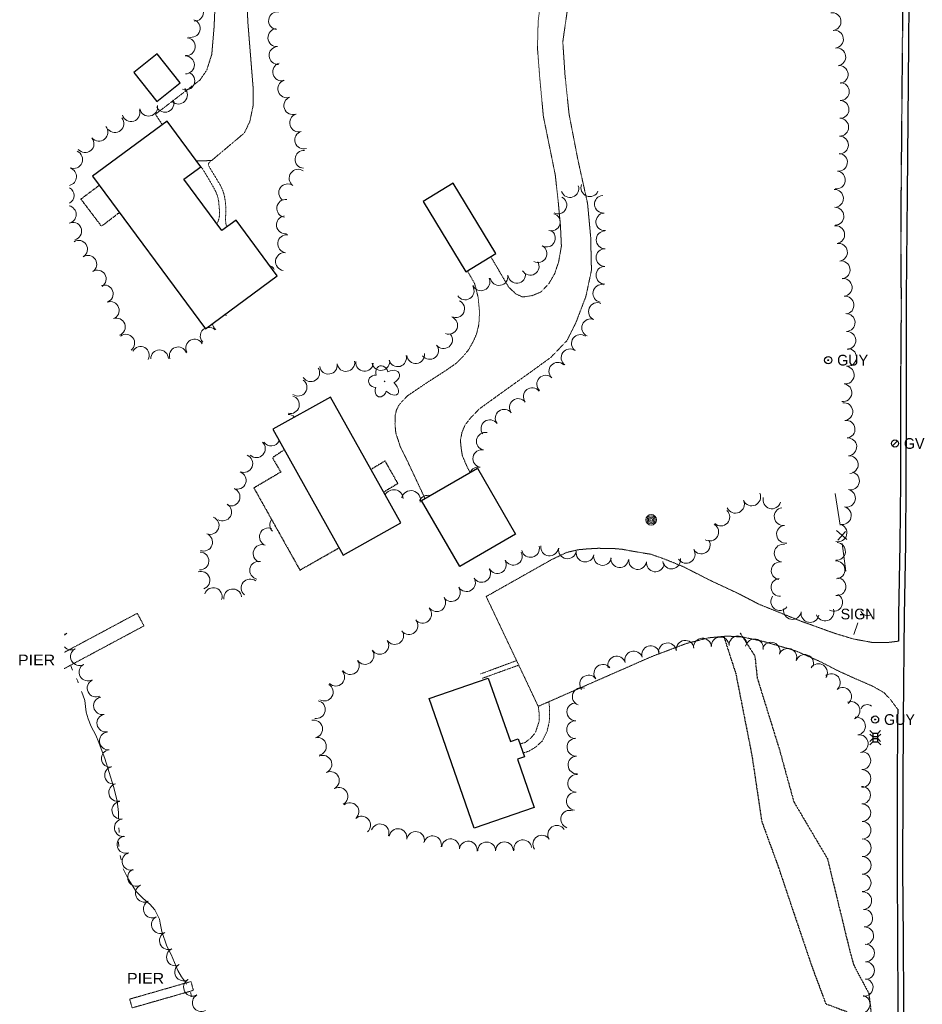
# Model space of a CAD drawing. Extents: x 386588 to 390135, y 96998 to 113606.
# Tile 60 of 92: x 388170 to 388576, y 103892 to 104334. Entities that reach past the tile are written whole.
import ezdxf
from ezdxf.enums import TextEntityAlignment as Align

# ---------------------------------------------------------------- set-up
doc = ezdxf.new("R2010")
doc.units = 0
doc.header["$MEASUREMENT"] = 0
for name, pattern in [('Wisdot1', [0.0625, 0.03125, -0.03125]), ('Wisdot3', [0.1875, 0.125, -0.0625]), ('Wisdot5', [0.1, 0.05, -0.05]), ('Wisdot6', [0.375, 0.125, -0.0625, 0.03125, -0.0625, 0.03125, -0.0625])]:
    doc.linetypes.add(name, pattern=pattern)
for name, color, linetype, lineweight in [('E_BLD', 241, 'Continuous', 25), ('E_DRN', 40, 'Continuous', 15), ('E_DTM_SlopeBottom', 3, 'Wisdot1', 25), ('E_DTM_SlopeTop', 3, 'Wisdot1', 25), ('E_DWY', 2, 'Wisdot3', 15), ('E_LAND_Vegetation', 3, 'Continuous', 15), ('E_MISCPROP', 30, 'Continuous', 15), ('E_MISCPROP_HvyDash', 241, 'Wisdot3', 25), ('E_MISCPROP_Railing', 30, 'Continuous', 15), ('E_PATH_Sidewalk', 2, 'Wisdot5', 15), ('E_RDWY', 21, 'Continuous', 25), ('E_RDWY_Gravel', 21, 'Wisdot3', 25), ('E_SGN', 21, 'Continuous', 15), ('E_STRUCT_Pier', 7, 'Wisdot3', 25), ('E_UTL_AG_Bold', 30, 'Continuous', 25), ('E_UTL_EGuyWire', 200, 'Continuous', 25), ('E_UTL_G', 2, 'Continuous', 25), ('E_WTR', 4, 'Wisdot6', 15), ('E_WTR_Dock_Pier', 4, 'Wisdot3', 15), ('E_WTR_Elevations', 4, 'Continuous', 15)]:
    doc.layers.add(name, color=color, linetype=linetype, lineweight=lineweight)
doc.styles.add('Style-dot_font5', font='dot_font5.shx')

# ---------------------------------------------------------------- blocks, each defined once
blk = doc.blocks.new('CULV')
at = {"layer": 'E_DRN'}
blk.add_arc((0, 6.15), 6.15, 216.8699, 323.1301, dxfattribs=at)
blk = doc.blocks.new('GUY')
at = {"layer": 'E_UTL_EGuyWire'}
for radius in [4, 0.5]:
    blk.add_circle((0, 0), radius, dxfattribs=at)
at = {"layer": 'E_UTL_EGuyWire', "style": 'Style-dot_font5'}
blk.add_text('GUY', height=12, dxfattribs=at).set_placement((10, 0), align=Align.MIDDLE_LEFT)
blk = doc.blocks.new('GV')
at = {"layer": 'E_UTL_G'}
blk.add_line((-2.8, -2.8), (2.8, 2.8), dxfattribs=at)
blk.add_circle((0, 0), 4, dxfattribs=at)
at = {"layer": 'E_UTL_G', "style": 'Style-dot_font5'}
blk.add_text('GV', height=12, dxfattribs=at).set_placement((10, 0), align=Align.MIDDLE_LEFT)
blk = doc.blocks.new('PED')
at = {"layer": 'E_UTL_AG_Bold'}
for p, q in [((-2.5, 2.5), (-5.33, 5.33)), ((2.5, 2.5), (5.33, 5.33)), ((-2.5, -2.5), (-5.33, -5.33)), ((2.5, -2.5), (5.33, -5.33))]:
    blk.add_line(p, q, dxfattribs=at)
at = {"layer": 'E_UTL_AG_Bold', "flags": 128}
blk.add_lwpolyline([(-2.5, -2.5), (2.5, -2.5), (2.5, 2.5), (-2.5, 2.5)], close=True, dxfattribs=at)
blk = doc.blocks.new('PIER')
at = {"layer": 'E_STRUCT_Pier', "style": 'Style-dot_font5', "width": 1.111111}
blk.add_text('PIER', height=10.8, dxfattribs=at).set_placement((-16.77, -5.4))
blk = doc.blocks.new('POLE')
at = {"layer": 'E_MISCPROP'}
for radius in [4.46, 3.35, 2.23, 1.12]:
    blk.add_circle((0, 0), radius, dxfattribs=at)
blk = doc.blocks.new('DTRE')
at = {"layer": 'E_LAND_Vegetation'}
blk.add_circle((-0.18, 0), 0.183, dxfattribs=at)
for centre, major_axis, ratio in [((-1.87, 5.32), (1.36, -4.98), 0.782863), ((4.06, 2.74), (-5.27, -2.93), 0.691916), ((-5.87, 0.15), (4.93, -0.12), 0.832022), ((-2.49, -5.24), (1.8, 4.86), 0.716896), ((3.54, -3.71), (-5.01, 4.58), 0.560249)]:
    blk.add_ellipse(centre, major_axis=major_axis, ratio=ratio, start_param=1.570796, end_param=4.712389, dxfattribs=at)
blk = doc.blocks.new('SIGN')
at = {"layer": 'E_SGN', "lineweight": 13, "style": 'Style-dot_font5'}
blk.add_text('SIGN', height=12, dxfattribs=at).set_placement((0, 0), align=Align.MIDDLE_CENTER)

msp = doc.modelspace()

# ---------------------------------------------------------------- linework, layer by layer
at = {"layer": 'E_BLD', "ltscale": 5}
for p, q in [((388232.09, 104318.89), (388221.58, 104310.59)), ((388242.36, 104305.88), (388232.09, 104318.89)), ((388221.58, 104310.59), (388231.84, 104297.58)), ((388231.84, 104297.58), (388242.36, 104305.88)), ((388236.44, 104288.64), (388203.02, 104263.92)), ((388251.59, 104268.16), (388236.44, 104288.64)), ((388244.06, 104262.59), (388251.59, 104268.16)), ((388203.02, 104263.92), (388253.7, 104195.42)), ((388261.09, 104239.57), (388244.06, 104262.59)), ((388364.95, 104260.78), (388351.47, 104252.57)), ((388384.15, 104229.24), (388364.95, 104260.78)), ((388351.47, 104252.57), (388370.67, 104221.03)), ((388267.44, 104244.28), (388261.09, 104239.57)), ((388285.94, 104219.27), (388267.44, 104244.28)), ((388370.67, 104221.03), (388384.15, 104229.24)), ((388253.7, 104195.42), (388285.94, 104219.27)), ((388309.79, 104164.85), (388283.88, 104150.37)), ((388341.4, 104108.33), (388309.79, 104164.85)), ((388283.88, 104150.37), (388315.5, 104093.84)), ((388350.74, 104118.38), (388375.8, 104132.87)), ((388375.8, 104132.87), (388392.92, 104103.26)), ((388367.85, 104088.77), (388350.74, 104118.38)), ((388315.5, 104093.84), (388341.4, 104108.33)), ((388392.92, 104103.26), (388367.85, 104088.77)), ((388354.2, 104029.49), (388380.71, 104038.68)), ((388380.71, 104038.68), (388390.59, 104010.19)), ((388374.39, 103971.3), (388354.2, 104029.49)), ((388390.59, 104010.19), (388394.16, 104011.43)), ((388394.16, 104011.43), (388396.96, 104003.36)), ((388396.96, 104003.36), (388393.78, 104002.25)), ((388393.78, 104002.25), (388401.28, 103980.63)), ((388401.28, 103980.63), (388374.39, 103971.3))]:
    msp.add_line(p, q, dxfattribs=at)
at = {"layer": 'E_DTM_SlopeBottom'}
msp.add_lwpolyline([(388493.72, 104059.02), (388500.39, 104048.6), (388501.41, 104038.81), (388511.48, 104006.38), (388517.86, 103983.18), (388532.95, 103957.65), (388542.85, 103916.84), (388544.66, 103910.17), (388546.31, 103906.92), (388551.5, 103897.26), (388553.41, 103881.93)], dxfattribs=at)
at = {"layer": 'E_DTM_SlopeTop'}
msp.add_lwpolyline([(388486.48, 104057.21), (388491.8, 104040.77), (388499.09, 104003.73), (388503.44, 103974.46), (388511.05, 103953.57), (388517.54, 103934.21), (388526.24, 103908.51), (388532.22, 103892.52), (388541.58, 103889.01), (388541.37, 103887.4), (388530.88, 103887.21), (388512.18, 103884.67), (388475.58, 103882.15)], dxfattribs=at)
at = {"layer": 'E_DWY', "flags": 128}
for points in [[(388249.63, 104270.81), (388256.46, 104271.01), (388271.2, 104283.4), (388273.62, 104288.5), (388275.12, 104295.68), (388275.15, 104303.09), (388273.95, 104317.97), (388272.8, 104332.31), (388272.07, 104345.97), (388271.53, 104365.42), (388271.98, 104383.89), (388274.15, 104414.97), (388276.74, 104439.59), (388281.34, 104460.07), (388286.17, 104478.03), (388293.28, 104498.74), (388301.56, 104518.47), (388310.17, 104534.62), (388318.55, 104547.5), (388327.33, 104559.88), (388337.39, 104572.19), (388349.39, 104584.86), (388357.84, 104593.05), (388362.79, 104596.22), (388367.04, 104597.87)], [(388463.09, 104528.3), (388463.06, 104518.78), (388461.15, 104508), (388457.72, 104495.62), (388454.08, 104481.14), (388450.38, 104464.99), (388447.55, 104452.87), (388443.94, 104437.98), (388438.24, 104421.02), (388432.15, 104408.18), (388425.64, 104395.51), (388418.14, 104382.13), (388412.8, 104370.2), (388407.94, 104357.68), (388404.68, 104345.74), (388403.09, 104333.73), (388402.76, 104321.64), (388403.78, 104308.43), (388405.41, 104290.9), (388410.76, 104264.57), (388412.06, 104252.84), (388413.09, 104241.7), (388413.52, 104232.59), (388412.3, 104225.61), (388410.51, 104220.25), (388407.82, 104215.63), (388404.21, 104211.97), (388400.41, 104210.37), (388396.1, 104209.76), (388393.06, 104211.14), (388389.86, 104214.17), (388381.82, 104227.82)], [(388372.57, 104131), (388371.14, 104133.61), (388369.01, 104138.61), (388368.48, 104142.1), (388368.17, 104145.4), (388368.88, 104149), (388370.24, 104152.25), (388372.66, 104155.38), (388376.64, 104159.5), (388388.53, 104168.09), (388400.23, 104176.45), (388408.8, 104182.66), (388416.01, 104190.19), (388420.04, 104198.26), (388424.55, 104210.12), (388427.01, 104221.78), (388426.66, 104236.72), (388425.26, 104251.77), (388420.97, 104271.13), (388416.97, 104291.77), (388415.14, 104309.27), (388414.15, 104324.36), (388416.42, 104340.17), (388420.67, 104354.92), (388426.17, 104369.57), (388431.81, 104380.49), (388438.52, 104393.38), (388444.66, 104405.6), (388450.54, 104420.7), (388457.86, 104442.6), (388463.95, 104466.66), (388468.46, 104480.81), (388477.9, 104502.27), (388482.5, 104508.73), (388489.56, 104516.68)], [(388234.35, 104287.1), (388231.23, 104291.79), (388251.29, 104307.19), (388254.31, 104311.63), (388256.54, 104318.7), (388257.58, 104330.9), (388258.79, 104358.64), (388260.78, 104391.7), (388262.1, 104415.87)], [(388371.32, 104221.43), (388374.52, 104215.87), (388376.15, 104209.57), (388376.76, 104202.97), (388376.45, 104197.33), (388375.39, 104193.07), (388373.84, 104189.6), (388371.7, 104185.86), (388369.26, 104182.94), (388366.21, 104179.95), (388361.72, 104176.83), (388352.7, 104171), (388344.48, 104165.45), (388342.01, 104162.93), (388340.51, 104161.13), (388339.46, 104158.95), (388338.85, 104156.61), (388338.8, 104152.65), (388339.17, 104148.74), (388341.2, 104142.48), (388344.27, 104136.32), (388352.28, 104119.27)], [(388564.81, 104055.25), (388560.28, 104054.7), (388552.87, 104054.73), (388544.42, 104056.29), (388536.24, 104058.78), (388521.1, 104064.24), (388502.16, 104071.87), (388493.04, 104076.62), (388479.83, 104082.8), (388468.45, 104088.61), (388460.19, 104091.99), (388453.66, 104094.28), (388446.69, 104095.44), (388440.81, 104096.51), (388436.8, 104096.87), (388429.93, 104096.95), (388425.08, 104096.68), (388421.14, 104096.31), (388415.84, 104095.1), (388408.92, 104091.75), (388379.75, 104075.31), (388403.11, 104026.01), (388454.3, 104048.46), (388469.66, 104054.22), (388479.54, 104056.77), (388487.95, 104057.55), (388494.86, 104057.11), (388503.88, 104055.24), (388518.54, 104051), (388529.46, 104046.23), (388537.43, 104042.1), (388545.35, 104038.5), (388553.25, 104035.08), (388558.4, 104032.13), (388561.21, 104029.13), (388564.52, 104024.69)]]:
    msp.add_lwpolyline(points, dxfattribs=at)
at = {"layer": 'E_LAND_Vegetation'}
for centre, radius, start, end in [((388248.78, 104337.6), 4.02, 268.8948, 88.8795), ((388247.35, 104330.31), 4.02, 253.3625, 73.3472), ((388286.09, 104333.78), 4.02, 82.8367, 262.8214), ((388535.05, 104333.37), 4, 278.451, 98.4356), ((388285.78, 104326.18), 4.02, 93.6906, 273.6753), ((388536.12, 104325.48), 4, 277.6047, 97.5893), ((388245.12, 104322.15), 4.02, 265.0082, 84.9929), ((388286.3, 104318.16), 4.02, 93.6906, 273.6753), ((388537.18, 104317.54), 4, 277.6047, 97.5893), ((388244.69, 104313.92), 4.02, 270.8627, 90.8474), ((388287.9, 104310.81), 4.02, 106.6242, 286.6089), ((388538.24, 104309.61), 4, 277.6047, 97.5893), ((388244.87, 104306.73), 4.02, 247.6133, 67.598), ((388290.24, 104303.23), 4.02, 109.6177, 289.6024), ((388241.57, 104300.4), 4.02, 225.9109, 45.8956), ((388538.77, 104301.97), 4, 269.0281, 89.0127), ((388235.51, 104296.71), 4.02, 203.7575, 23.7421), ((388292.94, 104295.65), 4.02, 109.6177, 289.6024), ((388220.26, 104292.54), 4.02, 197.655, 17.6397), ((388228.18, 104294.96), 4.02, 190.9071, 10.8918), ((388538.63, 104293.96), 4, 269.0281, 89.0127), ((388213.07, 104287.55), 4.02, 219.5651, 39.5498), ((388295.53, 104287.94), 4.02, 106.9814, 286.966), ((388538.49, 104285.96), 4, 269.0281, 89.0127), ((388205.83, 104283.72), 4.01, 219.8389, 39.8236), ((388199.66, 104278.58), 4.01, 219.8389, 39.8236), ((388297.87, 104280.25), 4.02, 106.9814, 286.966), ((388538.36, 104277.96), 4, 269.0281, 89.0127), ((388194.52, 104271.45), 4.01, 247.1034, 67.0881), ((388297.97, 104271.54), 4.02, 86.1956, 266.1803), ((388537.92, 104270.2), 4, 263.16, 83.1447), ((388191.78, 104263.74), 4.01, 283.0196, 71.6691), ((388295.31, 104263.05), 4.02, 54.5036, 234.4883), ((388536.97, 104262.25), 4, 263.16, 83.1447), ((388190.68, 104255.33), 4.01, 298.3733, 60.3437), ((388290.64, 104256.51), 4.02, 54.5036, 234.4883), ((388417.36, 104258.4), 3.97, 199.0484, 19.033), ((388426.27, 104258.81), 3.97, 157.5588, 337.5435), ((388411.96, 104251.04), 3.97, 243.7063, 63.691), ((388432.36, 104251.4), 3.97, 94.4858, 274.4705), ((388536.14, 104254), 4, 271.3677, 91.3524), ((388191.66, 104246.77), 4.01, 281.8982, 76.8188), ((388289.76, 104249.56), 4.02, 82.511, 262.4956), ((388536.33, 104246.01), 4, 271.3677, 91.3524), ((388289.59, 104242.15), 4.02, 97.8019, 277.7866), ((388408.96, 104243.35), 3.97, 253.5118, 73.4965), ((388432.97, 104243.49), 3.97, 94.4858, 274.4705), ((388194.14, 104239.32), 3.94, 283.4429, 103.4275), ((388536.69, 104237.75), 4, 278.8356, 98.8203), ((388290.17, 104233.63), 4.02, 82.7865, 262.7711), ((388406.83, 104236.16), 3.97, 241.6253, 61.6099), ((388433.1, 104235.41), 3.97, 90.3017, 270.2863), ((388196.79, 104231.21), 3.94, 301.8796, 121.8643), ((388403.06, 104229.18), 3.97, 241.6253, 61.6099), ((388537.91, 104229.84), 4, 278.8356, 98.8203), ((388200.97, 104224.5), 3.94, 302.4959, 122.4806), ((388289.16, 104225.65), 4.02, 82.7865, 262.7711), ((388433.07, 104227.46), 3.97, 89.7558, 269.7404), ((388281.06, 104220.19), 4.02, 28.6854, 69.3489), ((388399.52, 104223.52), 3.97, 210.7008, 30.6855), ((388433.04, 104219.53), 3.97, 89.7558, 269.7404), ((388539.14, 104221.93), 4, 278.8356, 98.8203), ((388205.2, 104217.85), 3.94, 302.4959, 122.4806), ((388385.5, 104218.91), 3.97, 189.2207, 9.2054), ((388393.47, 104219.91), 3.97, 186.5346, 6.5193), ((388208.33, 104211.17), 3.94, 289.8508, 109.8355), ((388370.34, 104212.44), 3.97, 211.8839, 31.8686), ((388377.45, 104216.55), 3.97, 203.7396, 23.7242), ((388431.65, 104211.35), 3.97, 79.4469, 259.4315), ((388540.02, 104214.08), 4, 276.1704, 96.1551), ((388540.88, 104206.12), 4, 276.1704, 96.1551), ((388211.02, 104203.74), 3.94, 290.285, 110.2697), ((388366.06, 104204.49), 3.97, 244.4872, 64.4719), ((388429.68, 104203.24), 3.97, 67.2041, 247.1888), ((388260.74, 104198.28), 3.94, 52.4355, 65.0914), ((388265.55, 104204.53), 3.94, 220.5271, 232.4202), ((388541.38, 104198.28), 4, 272.3401, 92.3248), ((388213.75, 104196.34), 3.94, 290.285, 110.2697), ((388260.74, 104198.28), 3.94, 187.9003, 232.4202), ((388362.96, 104197.03), 3.97, 248.4921, 68.4768), ((388426.61, 104195.93), 3.97, 67.2041, 247.1888), ((388217.96, 104189.07), 3.94, 306.9244, 126.9091), ((388255.32, 104192.2), 3.94, 117.4867, 224.4715), ((388255.32, 104192.2), 3.94, 44.4868, 100.8934), ((388360.64, 104190.6), 3.97, 217.6241, 37.6087), ((388422.03, 104188.92), 3.97, 54.1746, 234.1593), ((388541.71, 104190.29), 4, 272.3401, 92.3248), ((388248.85, 104186.88), 3.94, 28.95, 208.9347), ((388354.36, 104185.75), 3.97, 217.6241, 37.6087), ((388224.53, 104183.56), 3.94, 331.3208, 151.3055), ((388233.1, 104182.06), 3.94, 1.2841, 181.2688), ((388241.44, 104183.39), 3.94, 19.9311, 199.9157), ((388339.95, 104182.44), 3.97, 196.3795, 16.3642), ((388348.09, 104183.9), 3.97, 186.0966, 6.0813), ((388417.38, 104182.49), 3.97, 54.1746, 234.1593), ((388542.03, 104182.65), 4, 262.5112, 82.4958), ((388308.91, 104179.13), 3.97, 188.6491, 8.6338), ((388316.75, 104180.32), 3.97, 188.6491, 8.6338), ((388325.11, 104180.43), 3.97, 175.4057, 355.3904), ((388332.45, 104180.77), 3.97, 189.8584, 9.843), ((388411.89, 104176.41), 3.97, 46.5769, 226.5616), ((388300.98, 104175.73), 3.97, 212.3889, 32.3735), ((388406.44, 104170.65), 3.97, 46.5769, 226.5616), ((388540.98, 104174.72), 4, 262.5112, 82.4958), ((388295.29, 104169.26), 3.97, 234.443, 54.4276), ((388539.94, 104166.79), 4, 262.5112, 82.4958), ((388400.42, 104165.04), 3.97, 37.8635, 217.8481), ((388291.86, 104161.42), 3.97, 255.4092, 75.3938), ((388394.16, 104160.17), 3.97, 37.8635, 217.8481), ((388540.35, 104158.31), 4, 277.1929, 97.1776), ((388290.86, 104153.07), 3.97, 44.4773, 90.454), ((388387.8, 104155.35), 3.97, 36.374, 216.3586), ((388381.41, 104150.65), 3.97, 36.374, 216.3586), ((388541.35, 104150.38), 4, 277.1929, 97.1776), ((388379.33, 104144.97), 3.97, 78.6135, 258.5981), ((388276.55, 104141.68), 4.01, 227.3071, 47.2918), ((388283.16, 104146.9), 4.01, 215.6207, 334.5411), ((388542.11, 104142.51), 4, 274.5608, 94.5455), ((388377.77, 104137.2), 3.97, 78.6135, 258.5981), ((388270.9, 104135.01), 4.01, 248.2595, 68.2442), ((388542.74, 104134.53), 4, 274.5608, 94.5455), ((388267.94, 104127.49), 4.01, 249.816, 69.8007), ((388376.2, 104129.42), 3.97, 78.6135, 156.6443), ((388543.32, 104127.21), 4, 256.8794, 76.864), ((388265.17, 104119.95), 4.01, 249.816, 69.8007), ((388338.22, 104118.96), 4.29, 4.8726, 153.4438), ((388345.98, 104118.57), 4.29, 346.8811, 166.8657), ((388498.96, 104120.02), 4, 204.2025, 24.1871), ((388541.5, 104119.41), 4, 256.8794, 76.864), ((388353.69, 104116.46), 4.29, 77.0013, 152.7272), ((388491.66, 104116.74), 4, 204.2025, 24.1871), ((388508.03, 104118.71), 4, 164.3908, 344.3755), ((388261.39, 104113.27), 4.01, 240.3226, 60.3073), ((388485.1, 104111.01), 4, 226.9508, 46.9355), ((388513.09, 104111.2), 4, 97.5609, 277.5456), ((388539.66, 104111.66), 4, 255.8738, 75.8585), ((388255.78, 104107.21), 4.01, 248.7494, 68.734), ((388286.59, 104107.44), 4.01, 142.9029, 225.4276), ((388281.97, 104102.1), 4.01, 69.101, 249.0857), ((388480.11, 104104.25), 4, 239.2834, 59.2681), ((388514.14, 104103.27), 4, 97.5609, 277.5456), ((388537.71, 104103.91), 4, 255.8738, 75.8585), ((388252.87, 104099.73), 4.01, 248.7494, 68.734), ((388476.31, 104098.48), 4, 211.8812, 31.8659), ((388537.03, 104095.58), 4, 265.6546, 85.6393), ((388251.22, 104091.28), 4.01, 267.9164, 87.9011), ((388279.11, 104094.6), 4.01, 69.101, 249.0857), ((388391.94, 104093.4), 4, 206.4765, 26.4612), ((388399.62, 104096.9), 4, 193.8472, 13.8319), ((388408.22, 104097.56), 4, 173.0489, 353.0335), ((388416.24, 104096.28), 4, 169.7222, 349.7069), ((388424.14, 104094.83), 4, 168.9979, 348.9826), ((388469.52, 104094.25), 4, 211.8812, 31.8659), ((388513.07, 104094.75), 4, 80.4368, 260.4214), ((388277.61, 104087.08), 4.01, 78.7263, 258.711), ((388384.8, 104089.66), 4, 208.1513, 28.1359), ((388431.99, 104093.3), 4, 168.9979, 348.9826), ((388439.72, 104092.33), 4, 174.6049, 354.5896), ((388447.74, 104091.46), 4, 172.6326, 352.6173), ((388455.68, 104090.43), 4, 172.6326, 352.6173), ((388462.97, 104091.7), 4, 189.3032, 9.2878), ((388511.74, 104086.86), 4, 80.4368, 260.4214), ((388536.83, 104087.3), 4, 273.7658, 93.7505), ((388251.7, 104082.58), 4.01, 289.3532, 109.3379), ((388377.72, 104085.7), 4, 211.3437, 31.3284), ((388273.76, 104079.17), 4.01, 50.9732, 230.9578), ((388370.89, 104081.54), 4, 211.3437, 31.3284), ((388511.64, 104079.41), 4, 94.0952, 274.0799), ((388537.21, 104079.69), 4, 263.5434, 83.5281), ((388257.18, 104075.26), 4.01, 341.0846, 161.0693), ((388265.95, 104074.67), 4.01, 8.0841, 188.0688), ((388364.12, 104077.07), 4, 214.3685, 34.3532), ((388357.51, 104072.56), 4, 214.3685, 34.3532), ((388511.55, 104073.06), 4, 143.3253, 323.31), ((388535.79, 104072.69), 4, 242.8512, 62.8358), ((388351.18, 104067.36), 4, 219.7326, 39.7173), ((388517.25, 104069.06), 4, 170.0587, 350.0434), ((388525.13, 104067.67), 4, 170.0587, 350.0434), ((388531.86, 104068.38), 4, 197.8415, 17.8262), ((388345.02, 104062.24), 4, 219.7326, 39.7173), ((388338.67, 104057.79), 4, 213.2106, 33.1952), ((388189.68, 104062.31), 3.97, 280.9029, 297.7949), ((388193.38, 104055.29), 3.97, 117.8103, 138.1527), ((388331.98, 104053.41), 4, 213.2106, 33.1952), ((388469.08, 104051.61), 4, 8.2893, 188.274), ((388476.84, 104052.61), 4, 3.5768, 183.5615), ((388484.83, 104053.11), 4, 3.5768, 183.5615), ((388492.82, 104053.6), 4, 3.5768, 183.5615), ((388500.17, 104052.24), 4, 349.5116, 169.4963), ((388193.38, 104055.29), 3.97, 220.5708, 297.7949), ((388197.09, 104048.33), 3.97, 119.1409, 299.1256), ((388325.33, 104048.86), 4, 214.7594, 34.7441), ((388445.95, 104046.84), 4, 17.0826, 197.0673), ((388453.6, 104049.19), 4, 17.0826, 197.0673), ((388461.16, 104050.46), 4, 8.2893, 188.274), ((388507.68, 104050.76), 4, 339.971, 159.9557), ((388515.19, 104048.02), 4, 339.971, 159.9557), ((388318.75, 104044.3), 4, 214.7594, 34.7441), ((388438.3, 104044.49), 4, 17.0826, 197.0673), ((388522.71, 104045.28), 4, 339.971, 159.9557), ((388200.95, 104041.4), 3.97, 119.1409, 299.1256), ((388312.19, 104039.14), 4, 225.1219, 45.1066), ((388432.14, 104040.84), 4, 37.112, 217.0967), ((388528.93, 104041.13), 4, 325.9442, 145.9289), ((388204.58, 104034.21), 3.97, 115.8682, 295.8529), ((388425.75, 104036.02), 4, 37.112, 217.0967), ((388534.75, 104036.68), 4, 309.0051, 128.9898), ((388307.05, 104032.42), 4, 239.4025, 59.3871), ((388422.44, 104030.39), 4, 69.85, 249.8347), ((388539.79, 104030.46), 4, 309.0051, 128.9898), ((388207.43, 104026.3), 3.97, 100.8625, 280.8472), ((388303.52, 104024.55), 4, 259.3696, 79.3542), ((388420, 104023.54), 4, 89.4911, 269.4758), ((388543.54, 104024.16), 4, 292.7585, 112.7431), ((388208.92, 104018.51), 3.97, 100.8625, 280.8472), ((388302.27, 104015.86), 4, 282.2976, 102.2823), ((388546.02, 104017.14), 4, 278.891, 98.8756), ((388419.92, 104015.54), 4, 89.4911, 269.4758), ((388210.05, 104010.49), 3.97, 96.3354, 276.3201), ((388303.97, 104008.04), 4, 282.2976, 102.2823), ((388420.06, 104007.68), 4, 93.2668, 273.2515), ((388547.25, 104009.23), 4, 278.891, 98.8756), ((388210.93, 104002.61), 3.97, 96.3354, 276.3201), ((388306.45, 104000.01), 4, 294.6019, 114.5866), ((388420.51, 103999.7), 4, 93.2668, 273.2515), ((388548.38, 104001.63), 4, 270.3447, 90.3293), ((388212.43, 103995.09), 3.97, 103.3773, 283.362), ((388548.43, 103993.63), 4, 270.3447, 90.3293), ((388309.78, 103992.73), 4, 294.6019, 114.5866), ((388420.42, 103991.42), 4, 85.2356, 265.2203), ((388214.27, 103987.37), 3.97, 103.3773, 283.362), ((388313.66, 103985.56), 4, 298.6985, 118.6831), ((388548.33, 103986.14), 3.94, 270.8524, 90.8371), ((388419.75, 103983.45), 4, 85.2356, 265.2203), ((388215.69, 103979.37), 3.97, 98.0588, 278.0435), ((388318.56, 103978.74), 4, 310.9905, 130.9751), ((388548.44, 103978.26), 3.94, 270.8524, 90.8371), ((388323.81, 103972.69), 4, 310.9905, 130.9751), ((388417.23, 103975.34), 4, 71.3499, 251.3346), ((388216.8, 103971.52), 3.97, 98.0588, 278.0435), ((388332.09, 103969.21), 4, 340.5432, 160.5279), ((388340.15, 103967.1), 4, 350.6377, 170.6224), ((388411.43, 103968.54), 4, 33.3878, 213.3725), ((388548.56, 103970.38), 3.94, 270.8524, 90.8371), ((388217.97, 103963.99), 3.97, 106.7339, 286.7185), ((388348.05, 103965.8), 4, 350.6377, 170.6224), ((388355.64, 103963.89), 4, 345.9519, 165.9366), ((388404.74, 103964.14), 4, 33.3878, 213.3725), ((388363.76, 103962.51), 4, 352.6821, 172.6668), ((388371.7, 103961.49), 4, 352.6821, 172.6668), ((388379.95, 103961.12), 4, 0.2134, 180.198), ((388387.95, 103961.15), 4, 0.2134, 180.198), ((388396.2, 103962.09), 4, 9.0448, 189.0295), ((388548.6, 103962.53), 3.94, 270.0004, 89.985), ((388220.26, 103956.39), 3.97, 106.7339, 286.7185), ((388548.6, 103954.65), 3.94, 270.0004, 89.985), ((388222.76, 103949.24), 3.97, 115.9963, 295.981), ((388548.59, 103946.77), 3.94, 270.0004, 89.985), ((388226.24, 103942.11), 3.97, 115.9963, 295.981), ((388548.88, 103938.79), 3.94, 273.0896, 93.0743), ((388229.78, 103935.08), 3.97, 117.6228, 297.6075), ((388233.46, 103928.05), 3.97, 117.6228, 297.6075), ((388549.31, 103930.92), 3.94, 273.0896, 93.0743), ((388549.73, 103923.05), 3.94, 273.0896, 93.0743), ((388237.04, 103920.81), 3.97, 113.5507, 293.5354), ((388550.11, 103915.29), 3.94, 270.1219, 90.1066), ((388240.21, 103913.53), 3.97, 113.5507, 293.5354), ((388243.87, 103906.77), 3.97, 120.2038, 300.1885), ((388550.12, 103907.41), 3.94, 270.1219, 90.1066), ((388247.86, 103899.92), 3.97, 120.2038, 300.1885), ((388549.51, 103899.86), 3.94, 262.0708, 82.0555), ((388251.81, 103893.01), 3.97, 119.7139, 299.6985), ((388548.16, 103892.33), 3.94, 256.0268, 76.0115)]:
    msp.add_arc(centre, radius, start, end, dxfattribs=at)
at = {"layer": 'E_MISCPROP_HvyDash', "flags": 128}
for points in [[(388215.07, 104247.64), (388207.05, 104241.49), (388197.79, 104253.72), (388206, 104259.89)], [(388289.04, 104141.15), (388283.77, 104137.6), (388287.51, 104131.18), (388275.45, 104124.03), (388296.12, 104087.17), (388313.65, 104097.15)], [(388327.96, 104132.36), (388334.26, 104136.2), (388340.06, 104125.99), (388333.68, 104122.14)]]:
    msp.add_lwpolyline(points, dxfattribs=at)
at = {"layer": 'E_MISCPROP_Railing', "ltscale": 5}
for p, q in [((388541.65, 104100.85), (388537.02, 104105.01)), ((388537.56, 104100.57), (388541.11, 104104.56))]:
    msp.add_line(p, q, dxfattribs=at)
at = {"layer": 'E_MISCPROP_Railing', "flags": 128}
for points in [[(388538.64, 104107.38), (388536.5, 104121.52)], [(388541.18, 104086.65), (388539.65, 104099.13)]]:
    msp.add_lwpolyline(points, dxfattribs=at)
at = {"layer": 'E_PATH_Sidewalk', "flags": 128}
for points in [[(388251.39, 104268.44), (388252.21, 104267.52), (388252.78, 104266.67), (388254.47, 104263.87), (388257.16, 104259.24), (388258.46, 104256.77), (388259.27, 104254.63), (388259.61, 104252.78), (388259.77, 104251.03), (388259.9, 104249.64), (388259.99, 104248.25), (388260.01, 104247.11), (388259.91, 104245.54), (388259.48, 104243.98), (388258.95, 104243.03), (388258.75, 104242.73)], [(388256.46, 104271.01), (388255.22, 104270.02), (388255.04, 104269.22), (388255.39, 104268.19), (388258.34, 104263.33), (388260.62, 104259.52), (388261.68, 104257.03), (388262.28, 104254.91), (388262.65, 104252.32), (388262.91, 104249.51), (388262.91, 104247.71), (388262.76, 104246.21), (388262.71, 104244.12), (388262.9, 104242.53), (388263.34, 104241.24)], [(388377.24, 104040.56), (388393.38, 104046.54)], [(388394.34, 104044.51), (388377.97, 104038.58)], [(388403.13, 104026.02), (388403.46, 104023.43), (388403.46, 104019.05), (388401.85, 104014.25), (388399.76, 104011.73), (388397.33, 104009.86), (388394.97, 104009.1)], [(388407.86, 104028.09), (388408.24, 104024.97), (388408.09, 104019.21), (388407.02, 104014.59), (388404.94, 104010.43), (388401.91, 104007.69), (388398.93, 104005.91), (388396.37, 104005.06)]]:
    msp.add_lwpolyline(points, dxfattribs=at)
at = {"layer": 'E_RDWY', "flags": 128}
for points in [[(388569.6, 104359.6), (388569.15, 104306.12), (388568.7, 104255.74), (388568.33, 104209.95), (388568.32, 104178.69)], [(388565.82, 104178.7), (388565.8, 104158.09), (388565.7, 104126.92), (388565.44, 104098.78), (388564.92, 104066.88), (388564.81, 104055.25)], [(388568.32, 104178.69), (388568.3, 104158.08), (388568.2, 104126.91), (388567.94, 104098.75), (388567.42, 104066.85), (388566.98, 104020.36), (388566.78, 103988.91), (388566.74, 103953.09), (388566.91, 103921.67), (388567.09, 103892.3), (388567.51, 103855.12), (388567.94, 103815.25)], [(388564.52, 104024.69), (388564.48, 104020.38), (388564.28, 103988.92), (388564.24, 103953.08), (388564.41, 103921.65), (388564.59, 103892.28), (388564.75, 103878.23)]]:
    msp.add_lwpolyline(points, dxfattribs=at)
at = {"layer": 'E_RDWY_Gravel', "flags": 128}
msp.add_lwpolyline([(388567.94, 104459.27), (388567.35, 104401.31), (388566.66, 104333.92), (388565.94, 104251.59), (388566.01, 104202.54), (388565.92, 104178.7)], dxfattribs=at)
at = {"layer": 'E_SGN', "ltscale": 5}
msp.add_line((388544.86, 104058.27), (388546.59, 104063.57), dxfattribs=at)
at = {"layer": 'E_WTR', "flags": 128}
msp.add_lwpolyline([(388247.28, 103895.64), (388247.28, 103896.7), (388246.95, 103897.65)], dxfattribs=at)
at = {"layer": 'E_WTR_Dock_Pier', "flags": 128}
msp.add_lwpolyline([(388190.26, 104042.94), (388226.11, 104062.14), (388223.08, 104067.79), (388190.34, 104050.26)], dxfattribs=at)
msp.add_lwpolyline([(388219.67, 103894.6), (388247.19, 103902.49), (388248.32, 103898.55), (388220.8, 103890.66)], close=True, dxfattribs=at)
at = {"layer": 'E_WTR_Elevations', "flags": 128}
for points in [[(388193.99, 104042.22), (388193.94, 104042.32), (388193.28, 104044.16)], [(388196.58, 104036.58), (388196.33, 104037.27), (388195.77, 104038.48)], [(388207.71, 104004.55), (388205.78, 104009.83), (388204.45, 104013.12), (388202.46, 104016.91), (388200.97, 104020.4), (388200.08, 104023.39), (388199.84, 104025.97), (388199.59, 104028.68), (388198.61, 104031.12), (388198, 104032.69)], [(388214.67, 103975.54), (388214.59, 103978.42), (388214.11, 103983.58), (388212.41, 103990.06), (388208.45, 104002.55), (388207.71, 104004.55)], [(388214.91, 103969.35), (388214.96, 103969.98), (388214.88, 103971.41)], [(388214.82, 103963.17), (388214.6, 103965.02), (388214.61, 103965.22)], [(388215.84, 103957.05), (388215.41, 103959.07)], [(388233.42, 103928.7), (388233.14, 103930.41), (388230.96, 103934.73), (388228.67, 103937.25), (388225.7, 103939.78), (388222.54, 103942.84), (388218.93, 103948.59), (388216.82, 103953.04)], [(388245.2, 103901.37), (388244.73, 103902.14), (388242.93, 103904.57), (388241.35, 103907.51), (388238.37, 103914.62), (388236.37, 103918.4), (388234.05, 103924.96), (388233.42, 103928.7)]]:
    msp.add_lwpolyline(points, dxfattribs=at)

# ---------------------------------------------------------------- block references
at = {"layer": 'E_DRN', "xscale": 0.5, "yscale": 0.5, "zscale": 0.5}
for p, rotation in [((388549.87, 104066.88), 340.7228660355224), ((388550.14, 104026.75), 193.7964084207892)]:
    msp.add_blockref('CULV', p, dxfattribs=dict(at, rotation=rotation))
at = {"layer": 'E_LAND_Vegetation', "xscale": 0.6769248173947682, "yscale": 0.6769248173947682, "zscale": 0.6769248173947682}
msp.add_blockref('DTRE', (388334.23, 104171.84), dxfattribs=at)
at = {"layer": 'E_MISCPROP', "xscale": 0.5377037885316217, "yscale": 0.5377037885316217, "zscale": 0.5377037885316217}
msp.add_blockref('POLE', (388453.8, 104109.73), dxfattribs=at)
at = {"layer": 'E_SGN', "xscale": 0.3999999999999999, "yscale": 0.3999999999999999, "zscale": 0.3999999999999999}
msp.add_blockref('SIGN', (388546.74, 104067.46), dxfattribs=at)
at = {"layer": 'E_STRUCT_Pier', "xscale": 0.4444444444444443, "yscale": 0.4444444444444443, "zscale": 0.4444444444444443}
for p in [(388177.01, 104046.83), (388225.95, 103903.94)]:
    msp.add_blockref('PIER', p, dxfattribs=at)
at = {"layer": 'E_UTL_AG_Bold', "xscale": 0.4503659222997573, "yscale": 0.4503659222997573, "zscale": 0.4503659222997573}
for p in [(388554.4, 104012.7), (388554.47, 104011.16)]:
    msp.add_blockref('PED', p, dxfattribs=at)
at = {"layer": 'E_UTL_EGuyWire', "xscale": 0.3999999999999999, "yscale": 0.3999999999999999, "zscale": 0.3999999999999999}
for p in [(388533.32, 104181.4), (388554.36, 104020.09)]:
    msp.add_blockref('GUY', p, dxfattribs=at)
at = {"layer": 'E_UTL_G', "xscale": 0.3999999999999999, "yscale": 0.3999999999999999, "zscale": 0.3999999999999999}
msp.add_blockref('GV', (388563.29, 104144), dxfattribs=at)

doc.saveas('drawing.dxf')
